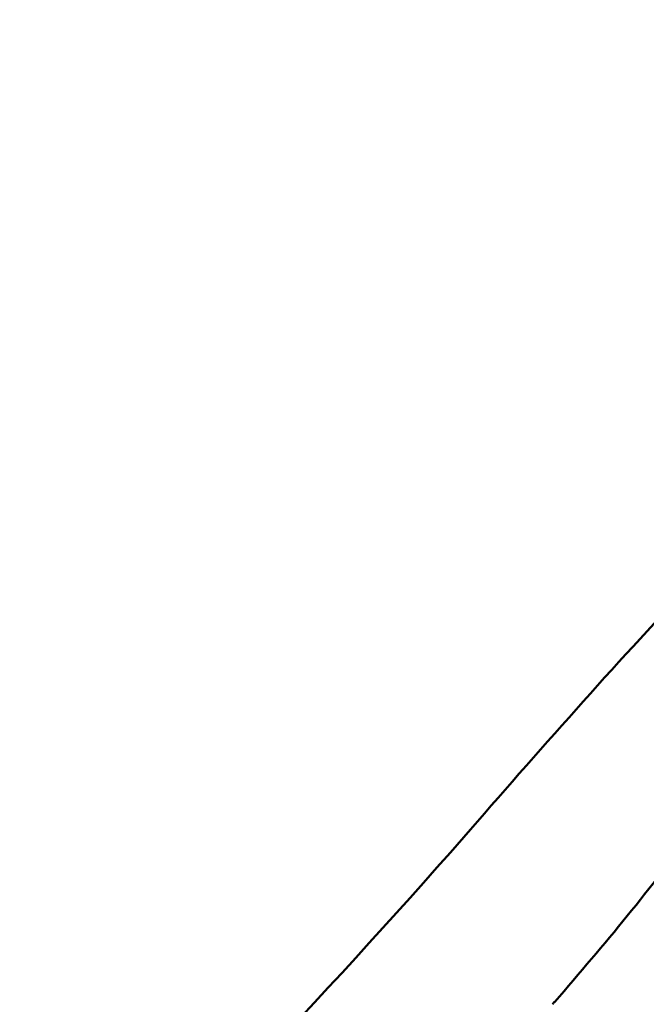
# Model space of a CAD drawing. Header units: millimetres. Extents: x 0 to 594, y 0 to 420.
# Tile 11 of 22: x 517 to 528, y 92 to 110. Entities that reach past the tile are written whole.
import ezdxf

# ---------------------------------------------------------------- set-up
doc = ezdxf.new("R2010")
doc.units = ezdxf.units.MM
doc.header["$LTSCALE"] = 2
doc.layers.add('Visible (ISO)', color=7, linetype='Continuous', lineweight=50)

msp = doc.modelspace()

# ---------------------------------------------------------------- linework, layer by layer
at = {"layer": 'Visible (ISO)'}
for points, knots in [([(516.547, 86.917), (519.263, 89.825), (521.938, 92.543), (525.782, 96.947), (527.196, 98.566), (529.273, 100.737), (529.934, 101.458), (531.524, 103.299), (532.583, 104.44), (534.778, 106.158), (535.809, 106.848), (537.819, 108.169), (538.818, 108.773), (540.518, 109.439), (541.123, 109.622), (542.68, 109.964), (543.667, 110.064), (545.731, 110.026), (546.828, 109.854), (548.318, 109.399), (548.758, 109.236), (549.188, 109.051)], [0, 0, 0, 0, 1.478629, 1.478629, 2.233942, 2.233942, 2.676216, 2.676216, 3.197311, 3.197311, 3.655058, 3.655058, 4.034485, 4.034485, 4.225927, 4.225927, 4.517764, 4.517764, 4.845347, 4.845347, 4.985547, 4.985547, 4.985547, 4.985547]), ([(562.221, 97.597), (562.221, 96.524), (562.058, 95.361), (561.395, 93.275), (560.939, 92.323), (559.87, 90.594), (559.277, 89.801), (557.857, 88.092), (557.007, 87.196), (554.466, 84.769), (552.63, 83.327), (549.351, 81.52), (547.979, 80.954), (545.613, 80.145), (544.63, 79.856), (542.744, 79.23), (541.758, 78.879), (537.872, 77.452), (534.908, 76.275), (529.889, 74.47), (527.936, 73.771), (525.949, 72.923)], [0, 0, 0, 0, 0.36327, 0.36327, 0.680504, 0.680504, 0.974046, 0.974046, 1.353882, 1.353882, 2.060051, 2.060051, 2.498862, 2.498862, 2.87322, 2.87322, 3.267976, 3.267976, 4.45231, 4.45231, 5.247447, 5.247447, 5.247447, 5.247447]), ([(528.595, 95.596), (527.852, 94.568), (526.991, 93.534), (526.108, 92.519), (526.094, 92.504), (526.081, 92.488), (526.067, 92.472)], [0, 0, 0, 0, 0.984794, 0.984794, 0.984794, 1, 1, 1, 1])]:
    msp.add_open_spline(points, degree=3, knots=knots, dxfattribs=at)

doc.saveas('drawing.dxf')
